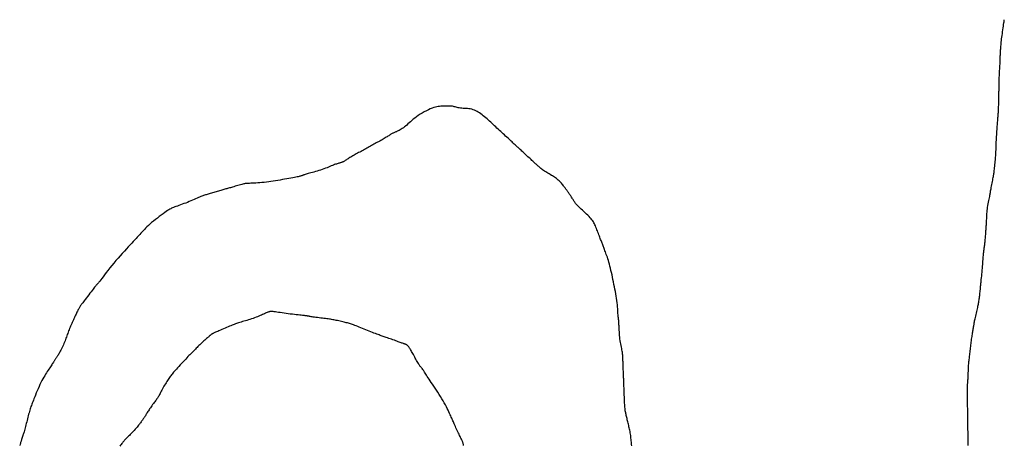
# Model space of a CAD drawing. Header units: millimetres. Extents: x 32690613 to 32693367, y 5343692 to 5344708.
# Tile 177 of 256: x 32692436 to 32692487, y 5344030 to 5344052. Entities that reach past the tile are written whole.
import ezdxf

# ---------------------------------------------------------------- set-up
doc = ezdxf.new("R2010")
doc.units = ezdxf.units.MM
doc.header["$LTSCALE"] = 20
for name, color, linetype in [('02-DGM_HL_493.50', 112, 'Continuous'), ('02-DGM_HL_494.00', 122, 'Continuous'), ('02-DGM_HL_494.50', 132, 'Continuous')]:
    doc.layers.add(name, color=color, linetype=linetype)

msp = doc.modelspace()

# ---------------------------------------------------------------- linework, layer by layer
at = {"layer": '02-DGM_HL_493.50', "elevation": 493.5, "flags": 128}
msp.add_lwpolyline([(32692485.083, 5344030.085), (32692485.083, 5344030.193), (32692485.081, 5344030.302), (32692485.08, 5344030.411), (32692485.077, 5344030.517), (32692485.075, 5344030.621), (32692485.072, 5344030.719), (32692485.069, 5344030.812), (32692485.066, 5344030.898), (32692485.063, 5344030.975), (32692485.061, 5344031.043), (32692485.06, 5344031.1), (32692485.058, 5344031.148), (32692485.058, 5344031.188), (32692485.057, 5344031.221), (32692485.057, 5344031.248), (32692485.058, 5344031.272), (32692485.058, 5344031.294), (32692485.059, 5344031.314), (32692485.06, 5344031.335), (32692485.061, 5344031.358), (32692485.062, 5344031.383), (32692485.063, 5344031.412), (32692485.063, 5344031.447), (32692485.063, 5344031.488), (32692485.063, 5344031.537), (32692485.062, 5344031.594), (32692485.06, 5344031.662), (32692485.058, 5344031.738), (32692485.056, 5344031.821), (32692485.053, 5344031.911), (32692485.051, 5344032.005), (32692485.048, 5344032.103), (32692485.046, 5344032.202), (32692485.045, 5344032.302), (32692485.044, 5344032.402), (32692485.044, 5344032.5), (32692485.044, 5344032.595), (32692485.045, 5344032.687), (32692485.046, 5344032.774), (32692485.047, 5344032.855), (32692485.048, 5344032.929), (32692485.048, 5344032.996), (32692485.049, 5344033.054), (32692485.049, 5344033.105), (32692485.048, 5344033.15), (32692485.048, 5344033.189), (32692485.048, 5344033.224), (32692485.049, 5344033.257), (32692485.049, 5344033.288), (32692485.051, 5344033.318), (32692485.053, 5344033.35), (32692485.055, 5344033.382), (32692485.058, 5344033.417), (32692485.061, 5344033.456), (32692485.065, 5344033.498), (32692485.068, 5344033.545), (32692485.072, 5344033.598), (32692485.075, 5344033.657), (32692485.078, 5344033.723), (32692485.081, 5344033.794), (32692485.084, 5344033.87), (32692485.087, 5344033.949), (32692485.09, 5344034.028), (32692485.093, 5344034.107), (32692485.097, 5344034.183), (32692485.101, 5344034.256), (32692485.106, 5344034.323), (32692485.112, 5344034.386), (32692485.118, 5344034.447), (32692485.124, 5344034.505), (32692485.131, 5344034.562), (32692485.138, 5344034.619), (32692485.145, 5344034.678), (32692485.152, 5344034.739), (32692485.159, 5344034.804), (32692485.167, 5344034.871), (32692485.174, 5344034.942), (32692485.182, 5344035.014), (32692485.19, 5344035.088), (32692485.198, 5344035.163), (32692485.207, 5344035.238), (32692485.216, 5344035.314), (32692485.226, 5344035.389), (32692485.236, 5344035.463), (32692485.246, 5344035.536), (32692485.257, 5344035.608), (32692485.268, 5344035.679), (32692485.278, 5344035.747), (32692485.289, 5344035.814), (32692485.299, 5344035.878), (32692485.309, 5344035.94), (32692485.318, 5344035.999), (32692485.327, 5344036.056), (32692485.336, 5344036.11), (32692485.344, 5344036.161), (32692485.352, 5344036.211), (32692485.36, 5344036.258), (32692485.367, 5344036.303), (32692485.374, 5344036.345), (32692485.381, 5344036.387), (32692485.388, 5344036.429), (32692485.395, 5344036.472), (32692485.404, 5344036.518), (32692485.413, 5344036.567), (32692485.425, 5344036.621), (32692485.438, 5344036.681), (32692485.452, 5344036.747), (32692485.469, 5344036.819), (32692485.486, 5344036.894), (32692485.505, 5344036.972), (32692485.523, 5344037.05), (32692485.541, 5344037.126), (32692485.558, 5344037.2), (32692485.573, 5344037.27), (32692485.587, 5344037.333), (32692485.599, 5344037.392), (32692485.61, 5344037.447), (32692485.62, 5344037.5), (32692485.629, 5344037.552), (32692485.637, 5344037.604), (32692485.645, 5344037.657), (32692485.653, 5344037.712), (32692485.66, 5344037.771), (32692485.668, 5344037.833), (32692485.675, 5344037.895), (32692485.683, 5344037.957), (32692485.689, 5344038.017), (32692485.696, 5344038.074), (32692485.701, 5344038.126), (32692485.706, 5344038.171), (32692485.71, 5344038.209), (32692485.713, 5344038.241), (32692485.715, 5344038.267), (32692485.717, 5344038.288), (32692485.719, 5344038.305), (32692485.72, 5344038.32), (32692485.721, 5344038.333), (32692485.722, 5344038.345), (32692485.723, 5344038.358), (32692485.724, 5344038.373), (32692485.726, 5344038.391), (32692485.728, 5344038.414), (32692485.731, 5344038.443), (32692485.735, 5344038.48), (32692485.74, 5344038.526), (32692485.746, 5344038.583), (32692485.753, 5344038.652), (32692485.761, 5344038.73), (32692485.77, 5344038.818), (32692485.779, 5344038.911), (32692485.788, 5344039.01), (32692485.798, 5344039.111), (32692485.807, 5344039.213), (32692485.816, 5344039.313), (32692485.823, 5344039.411), (32692485.831, 5344039.506), (32692485.837, 5344039.596), (32692485.843, 5344039.682), (32692485.849, 5344039.764), (32692485.855, 5344039.841), (32692485.86, 5344039.913), (32692485.866, 5344039.978), (32692485.872, 5344040.038), (32692485.877, 5344040.093), (32692485.884, 5344040.144), (32692485.89, 5344040.191), (32692485.896, 5344040.237), (32692485.903, 5344040.282), (32692485.909, 5344040.327), (32692485.916, 5344040.372), (32692485.922, 5344040.42), (32692485.929, 5344040.47), (32692485.935, 5344040.522), (32692485.941, 5344040.575), (32692485.948, 5344040.631), (32692485.954, 5344040.689), (32692485.96, 5344040.749), (32692485.966, 5344040.811), (32692485.971, 5344040.874), (32692485.977, 5344040.94), (32692485.982, 5344041.006), (32692485.987, 5344041.073), (32692485.993, 5344041.139), (32692485.997, 5344041.206), (32692486.002, 5344041.271), (32692486.007, 5344041.336), (32692486.011, 5344041.398), (32692486.016, 5344041.46), (32692486.02, 5344041.52), (32692486.024, 5344041.58), (32692486.027, 5344041.64), (32692486.031, 5344041.7), (32692486.034, 5344041.761), (32692486.036, 5344041.823), (32692486.039, 5344041.886), (32692486.041, 5344041.951), (32692486.044, 5344042.019), (32692486.047, 5344042.089), (32692486.052, 5344042.161), (32692486.058, 5344042.236), (32692486.066, 5344042.315), (32692486.076, 5344042.397), (32692486.089, 5344042.483), (32692486.103, 5344042.571), (32692486.119, 5344042.659), (32692486.136, 5344042.746), (32692486.153, 5344042.831), (32692486.169, 5344042.912), (32692486.184, 5344042.986), (32692486.198, 5344043.054), (32692486.209, 5344043.113), (32692486.218, 5344043.165), (32692486.226, 5344043.212), (32692486.233, 5344043.257), (32692486.24, 5344043.301), (32692486.247, 5344043.348), (32692486.256, 5344043.399), (32692486.266, 5344043.455), (32692486.278, 5344043.52), (32692486.291, 5344043.591), (32692486.306, 5344043.667), (32692486.322, 5344043.744), (32692486.337, 5344043.822), (32692486.353, 5344043.899), (32692486.367, 5344043.971), (32692486.38, 5344044.038), (32692486.391, 5344044.097), (32692486.401, 5344044.151), (32692486.409, 5344044.201), (32692486.417, 5344044.25), (32692486.423, 5344044.299), (32692486.43, 5344044.351), (32692486.437, 5344044.408), (32692486.444, 5344044.472), (32692486.451, 5344044.545), (32692486.459, 5344044.624), (32692486.468, 5344044.708), (32692486.476, 5344044.794), (32692486.484, 5344044.878), (32692486.492, 5344044.96), (32692486.499, 5344045.036), (32692486.505, 5344045.103), (32692486.51, 5344045.161), (32692486.514, 5344045.209), (32692486.517, 5344045.25), (32692486.52, 5344045.284), (32692486.522, 5344045.313), (32692486.523, 5344045.337), (32692486.524, 5344045.36), (32692486.524, 5344045.381), (32692486.525, 5344045.403), (32692486.525, 5344045.426), (32692486.526, 5344045.453), (32692486.526, 5344045.483), (32692486.527, 5344045.518), (32692486.528, 5344045.559), (32692486.53, 5344045.608), (32692486.532, 5344045.666), (32692486.535, 5344045.734), (32692486.538, 5344045.809), (32692486.541, 5344045.892), (32692486.545, 5344045.98), (32692486.55, 5344046.072), (32692486.555, 5344046.166), (32692486.56, 5344046.261), (32692486.566, 5344046.355), (32692486.572, 5344046.447), (32692486.578, 5344046.536), (32692486.584, 5344046.622), (32692486.591, 5344046.705), (32692486.597, 5344046.783), (32692486.603, 5344046.858), (32692486.609, 5344046.928), (32692486.615, 5344046.994), (32692486.62, 5344047.054), (32692486.625, 5344047.11), (32692486.629, 5344047.163), (32692486.633, 5344047.215), (32692486.637, 5344047.266), (32692486.641, 5344047.317), (32692486.644, 5344047.369), (32692486.648, 5344047.425), (32692486.651, 5344047.484), (32692486.654, 5344047.545), (32692486.657, 5344047.61), (32692486.66, 5344047.675), (32692486.663, 5344047.741), (32692486.666, 5344047.808), (32692486.668, 5344047.873), (32692486.67, 5344047.937), (32692486.671, 5344047.998), (32692486.672, 5344048.058), (32692486.673, 5344048.115), (32692486.674, 5344048.172), (32692486.675, 5344048.228), (32692486.675, 5344048.284), (32692486.676, 5344048.339), (32692486.677, 5344048.395), (32692486.679, 5344048.452), (32692486.68, 5344048.51), (32692486.682, 5344048.568), (32692486.684, 5344048.628), (32692486.686, 5344048.688), (32692486.688, 5344048.749), (32692486.689, 5344048.81), (32692486.691, 5344048.872), (32692486.692, 5344048.935), (32692486.693, 5344048.999), (32692486.694, 5344049.063), (32692486.695, 5344049.128), (32692486.696, 5344049.194), (32692486.698, 5344049.261), (32692486.7, 5344049.328), (32692486.703, 5344049.396), (32692486.706, 5344049.465), (32692486.711, 5344049.534), (32692486.715, 5344049.603), (32692486.72, 5344049.672), (32692486.724, 5344049.741), (32692486.729, 5344049.808), (32692486.733, 5344049.873), (32692486.736, 5344049.937), (32692486.739, 5344049.999), (32692486.742, 5344050.058), (32692486.743, 5344050.116), (32692486.745, 5344050.172), (32692486.746, 5344050.226), (32692486.747, 5344050.279), (32692486.748, 5344050.331), (32692486.75, 5344050.381), (32692486.751, 5344050.431), (32692486.753, 5344050.481), (32692486.755, 5344050.531), (32692486.758, 5344050.582), (32692486.761, 5344050.635), (32692486.765, 5344050.69), (32692486.769, 5344050.747), (32692486.774, 5344050.808), (32692486.779, 5344050.873), (32692486.786, 5344050.942), (32692486.793, 5344051.014), (32692486.801, 5344051.091), (32692486.81, 5344051.172), (32692486.82, 5344051.256), (32692486.831, 5344051.345), (32692486.843, 5344051.438), (32692486.855, 5344051.534), (32692486.869, 5344051.633), (32692486.883, 5344051.731), (32692486.897, 5344051.828), (32692486.91, 5344051.92), (32692486.923, 5344052.007), (32692486.934, 5344052.086), (32692486.944, 5344052.154), (32692486.953, 5344052.211), (32692486.959, 5344052.258)], dxfattribs=at)
at = {"layer": '02-DGM_HL_494.00', "elevation": 494, "flags": 128}
msp.add_lwpolyline([(32692467.554, 5344030.059), (32692467.545, 5344030.122), (32692467.538, 5344030.189), (32692467.531, 5344030.257), (32692467.525, 5344030.327), (32692467.519, 5344030.397), (32692467.512, 5344030.468), (32692467.505, 5344030.538), (32692467.497, 5344030.607), (32692467.487, 5344030.675), (32692467.476, 5344030.741), (32692467.464, 5344030.806), (32692467.451, 5344030.87), (32692467.437, 5344030.933), (32692467.423, 5344030.996), (32692467.408, 5344031.058), (32692467.393, 5344031.12), (32692467.379, 5344031.182), (32692467.364, 5344031.243), (32692467.349, 5344031.304), (32692467.335, 5344031.364), (32692467.32, 5344031.423), (32692467.307, 5344031.48), (32692467.293, 5344031.535), (32692467.281, 5344031.588), (32692467.269, 5344031.639), (32692467.257, 5344031.688), (32692467.246, 5344031.736), (32692467.236, 5344031.784), (32692467.227, 5344031.834), (32692467.218, 5344031.887), (32692467.21, 5344031.942), (32692467.203, 5344032.002), (32692467.197, 5344032.067), (32692467.192, 5344032.136), (32692467.187, 5344032.21), (32692467.183, 5344032.286), (32692467.179, 5344032.365), (32692467.175, 5344032.447), (32692467.172, 5344032.529), (32692467.168, 5344032.612), (32692467.165, 5344032.696), (32692467.162, 5344032.778), (32692467.159, 5344032.859), (32692467.156, 5344032.938), (32692467.153, 5344033.015), (32692467.15, 5344033.089), (32692467.147, 5344033.158), (32692467.145, 5344033.223), (32692467.142, 5344033.283), (32692467.14, 5344033.339), (32692467.138, 5344033.393), (32692467.136, 5344033.445), (32692467.134, 5344033.497), (32692467.132, 5344033.551), (32692467.13, 5344033.607), (32692467.127, 5344033.667), (32692467.125, 5344033.732), (32692467.122, 5344033.801), (32692467.119, 5344033.872), (32692467.116, 5344033.945), (32692467.114, 5344034.017), (32692467.111, 5344034.089), (32692467.108, 5344034.157), (32692467.105, 5344034.222), (32692467.103, 5344034.282), (32692467.101, 5344034.338), (32692467.099, 5344034.389), (32692467.097, 5344034.437), (32692467.095, 5344034.483), (32692467.094, 5344034.527), (32692467.092, 5344034.569), (32692467.09, 5344034.611), (32692467.089, 5344034.653), (32692467.087, 5344034.695), (32692467.084, 5344034.739), (32692467.081, 5344034.784), (32692467.076, 5344034.832), (32692467.07, 5344034.884), (32692467.063, 5344034.939), (32692467.053, 5344034.999), (32692467.041, 5344035.063), (32692467.028, 5344035.133), (32692467.013, 5344035.206), (32692466.997, 5344035.284), (32692466.982, 5344035.366), (32692466.966, 5344035.45), (32692466.952, 5344035.538), (32692466.939, 5344035.628), (32692466.928, 5344035.72), (32692466.919, 5344035.813), (32692466.912, 5344035.905), (32692466.906, 5344035.995), (32692466.901, 5344036.081), (32692466.897, 5344036.163), (32692466.893, 5344036.237), (32692466.891, 5344036.304), (32692466.888, 5344036.362), (32692466.886, 5344036.412), (32692466.885, 5344036.454), (32692466.883, 5344036.491), (32692466.881, 5344036.522), (32692466.879, 5344036.55), (32692466.876, 5344036.575), (32692466.874, 5344036.598), (32692466.87, 5344036.621), (32692466.867, 5344036.645), (32692466.863, 5344036.671), (32692466.859, 5344036.7), (32692466.854, 5344036.734), (32692466.85, 5344036.775), (32692466.845, 5344036.823), (32692466.84, 5344036.881), (32692466.836, 5344036.948), (32692466.831, 5344037.025), (32692466.826, 5344037.11), (32692466.819, 5344037.203), (32692466.812, 5344037.302), (32692466.803, 5344037.407), (32692466.791, 5344037.516), (32692466.778, 5344037.629), (32692466.762, 5344037.744), (32692466.743, 5344037.861), (32692466.723, 5344037.981), (32692466.7, 5344038.102), (32692466.677, 5344038.224), (32692466.652, 5344038.347), (32692466.627, 5344038.471), (32692466.601, 5344038.595), (32692466.575, 5344038.719), (32692466.55, 5344038.842), (32692466.524, 5344038.964), (32692466.498, 5344039.083), (32692466.471, 5344039.2), (32692466.445, 5344039.313), (32692466.418, 5344039.421), (32692466.391, 5344039.525), (32692466.363, 5344039.622), (32692466.336, 5344039.714), (32692466.308, 5344039.801), (32692466.281, 5344039.883), (32692466.254, 5344039.959), (32692466.228, 5344040.031), (32692466.202, 5344040.099), (32692466.178, 5344040.163), (32692466.156, 5344040.223), (32692466.135, 5344040.279), (32692466.114, 5344040.333), (32692466.095, 5344040.384), (32692466.077, 5344040.433), (32692466.058, 5344040.481), (32692466.041, 5344040.527), (32692466.023, 5344040.574), (32692466.006, 5344040.62), (32692465.988, 5344040.667), (32692465.97, 5344040.715), (32692465.952, 5344040.764), (32692465.932, 5344040.815), (32692465.912, 5344040.868), (32692465.891, 5344040.925), (32692465.868, 5344040.985), (32692465.844, 5344041.048), (32692465.819, 5344041.114), (32692465.793, 5344041.182), (32692465.767, 5344041.251), (32692465.74, 5344041.319), (32692465.713, 5344041.386), (32692465.686, 5344041.451), (32692465.66, 5344041.512), (32692465.635, 5344041.568), (32692465.609, 5344041.622), (32692465.582, 5344041.673), (32692465.552, 5344041.724), (32692465.519, 5344041.774), (32692465.481, 5344041.826), (32692465.437, 5344041.881), (32692465.386, 5344041.939), (32692465.328, 5344042.001), (32692465.264, 5344042.067), (32692465.196, 5344042.135), (32692465.126, 5344042.203), (32692465.056, 5344042.27), (32692464.988, 5344042.334), (32692464.924, 5344042.393), (32692464.866, 5344042.447), (32692464.816, 5344042.493), (32692464.773, 5344042.533), (32692464.736, 5344042.569), (32692464.704, 5344042.6), (32692464.676, 5344042.629), (32692464.651, 5344042.657), (32692464.628, 5344042.685), (32692464.605, 5344042.714), (32692464.583, 5344042.746), (32692464.561, 5344042.78), (32692464.539, 5344042.816), (32692464.516, 5344042.853), (32692464.493, 5344042.891), (32692464.47, 5344042.93), (32692464.446, 5344042.969), (32692464.422, 5344043.007), (32692464.397, 5344043.046), (32692464.372, 5344043.084), (32692464.347, 5344043.12), (32692464.322, 5344043.156), (32692464.297, 5344043.191), (32692464.273, 5344043.225), (32692464.25, 5344043.258), (32692464.227, 5344043.289), (32692464.206, 5344043.319), (32692464.185, 5344043.348), (32692464.164, 5344043.376), (32692464.143, 5344043.405), (32692464.122, 5344043.434), (32692464.1, 5344043.465), (32692464.076, 5344043.497), (32692464.051, 5344043.532), (32692464.023, 5344043.57), (32692463.994, 5344043.61), (32692463.962, 5344043.653), (32692463.928, 5344043.696), (32692463.892, 5344043.739), (32692463.853, 5344043.783), (32692463.813, 5344043.825), (32692463.771, 5344043.866), (32692463.727, 5344043.905), (32692463.68, 5344043.942), (32692463.632, 5344043.978), (32692463.582, 5344044.013), (32692463.531, 5344044.047), (32692463.477, 5344044.081), (32692463.422, 5344044.116), (32692463.365, 5344044.15), (32692463.307, 5344044.186), (32692463.247, 5344044.223), (32692463.188, 5344044.259), (32692463.129, 5344044.297), (32692463.071, 5344044.334), (32692463.015, 5344044.37), (32692462.962, 5344044.406), (32692462.912, 5344044.441), (32692462.865, 5344044.475), (32692462.822, 5344044.508), (32692462.782, 5344044.541), (32692462.745, 5344044.572), (32692462.709, 5344044.603), (32692462.675, 5344044.633), (32692462.642, 5344044.664), (32692462.61, 5344044.694), (32692462.577, 5344044.724), (32692462.544, 5344044.754), (32692462.51, 5344044.786), (32692462.475, 5344044.819), (32692462.437, 5344044.853), (32692462.397, 5344044.89), (32692462.354, 5344044.93), (32692462.307, 5344044.974), (32692462.257, 5344045.02), (32692462.203, 5344045.07), (32692462.147, 5344045.121), (32692462.091, 5344045.174), (32692462.034, 5344045.226), (32692461.979, 5344045.277), (32692461.925, 5344045.327), (32692461.874, 5344045.374), (32692461.828, 5344045.417), (32692461.785, 5344045.457), (32692461.744, 5344045.494), (32692461.707, 5344045.529), (32692461.671, 5344045.562), (32692461.637, 5344045.593), (32692461.604, 5344045.624), (32692461.572, 5344045.654), (32692461.539, 5344045.684), (32692461.506, 5344045.714), (32692461.472, 5344045.746), (32692461.436, 5344045.779), (32692461.399, 5344045.814), (32692461.359, 5344045.851), (32692461.316, 5344045.891), (32692461.269, 5344045.934), (32692461.218, 5344045.981), (32692461.164, 5344046.031), (32692461.107, 5344046.084), (32692461.047, 5344046.139), (32692460.985, 5344046.196), (32692460.922, 5344046.255), (32692460.858, 5344046.314), (32692460.793, 5344046.374), (32692460.728, 5344046.434), (32692460.663, 5344046.494), (32692460.598, 5344046.554), (32692460.533, 5344046.614), (32692460.468, 5344046.674), (32692460.404, 5344046.734), (32692460.339, 5344046.794), (32692460.274, 5344046.854), (32692460.209, 5344046.914), (32692460.144, 5344046.974), (32692460.079, 5344047.033), (32692460.014, 5344047.091), (32692459.95, 5344047.147), (32692459.885, 5344047.202), (32692459.82, 5344047.256), (32692459.756, 5344047.306), (32692459.691, 5344047.355), (32692459.627, 5344047.4), (32692459.561, 5344047.442), (32692459.495, 5344047.48), (32692459.428, 5344047.515), (32692459.359, 5344047.545), (32692459.289, 5344047.571), (32692459.216, 5344047.591), (32692459.142, 5344047.607), (32692459.066, 5344047.618), (32692458.989, 5344047.626), (32692458.913, 5344047.631), (32692458.838, 5344047.636), (32692458.765, 5344047.64), (32692458.696, 5344047.645), (32692458.63, 5344047.652), (32692458.57, 5344047.661), (32692458.514, 5344047.672), (32692458.46, 5344047.685), (32692458.41, 5344047.699), (32692458.36, 5344047.712), (32692458.311, 5344047.725), (32692458.261, 5344047.737), (32692458.21, 5344047.746), (32692458.156, 5344047.753), (32692458.1, 5344047.758), (32692458.042, 5344047.761), (32692457.983, 5344047.762), (32692457.923, 5344047.761), (32692457.861, 5344047.76), (32692457.799, 5344047.758), (32692457.737, 5344047.756), (32692457.674, 5344047.753), (32692457.611, 5344047.749), (32692457.545, 5344047.744), (32692457.477, 5344047.735), (32692457.405, 5344047.722), (32692457.328, 5344047.705), (32692457.246, 5344047.681), (32692457.157, 5344047.65), (32692457.061, 5344047.611), (32692456.96, 5344047.565), (32692456.854, 5344047.513), (32692456.748, 5344047.456), (32692456.641, 5344047.396), (32692456.536, 5344047.332), (32692456.435, 5344047.267), (32692456.341, 5344047.201), (32692456.253, 5344047.135), (32692456.172, 5344047.07), (32692456.098, 5344047.006), (32692456.027, 5344046.944), (32692455.961, 5344046.883), (32692455.898, 5344046.826), (32692455.836, 5344046.771), (32692455.776, 5344046.72), (32692455.715, 5344046.673), (32692455.655, 5344046.629), (32692455.596, 5344046.589), (32692455.538, 5344046.553), (32692455.483, 5344046.521), (32692455.43, 5344046.492), (32692455.381, 5344046.466), (32692455.336, 5344046.444), (32692455.295, 5344046.425), (32692455.258, 5344046.409), (32692455.224, 5344046.395), (32692455.193, 5344046.381), (32692455.162, 5344046.369), (32692455.133, 5344046.355), (32692455.104, 5344046.341), (32692455.074, 5344046.326), (32692455.042, 5344046.308), (32692455.009, 5344046.287), (32692454.974, 5344046.265), (32692454.937, 5344046.241), (32692454.898, 5344046.215), (32692454.856, 5344046.188), (32692454.812, 5344046.16), (32692454.765, 5344046.13), (32692454.714, 5344046.1), (32692454.661, 5344046.068), (32692454.606, 5344046.036), (32692454.548, 5344046.004), (32692454.49, 5344045.971), (32692454.43, 5344045.938), (32692454.369, 5344045.904), (32692454.308, 5344045.87), (32692454.246, 5344045.837), (32692454.185, 5344045.803), (32692454.124, 5344045.769), (32692454.063, 5344045.736), (32692454.001, 5344045.702), (32692453.94, 5344045.668), (32692453.879, 5344045.635), (32692453.818, 5344045.601), (32692453.757, 5344045.567), (32692453.695, 5344045.534), (32692453.634, 5344045.5), (32692453.573, 5344045.466), (32692453.512, 5344045.433), (32692453.45, 5344045.399), (32692453.389, 5344045.365), (32692453.328, 5344045.332), (32692453.267, 5344045.298), (32692453.206, 5344045.265), (32692453.146, 5344045.231), (32692453.087, 5344045.198), (32692453.03, 5344045.166), (32692452.974, 5344045.134), (32692452.921, 5344045.102), (32692452.871, 5344045.072), (32692452.824, 5344045.042), (32692452.779, 5344045.014), (32692452.737, 5344044.987), (32692452.698, 5344044.961), (32692452.661, 5344044.937), (32692452.626, 5344044.915), (32692452.593, 5344044.894), (32692452.562, 5344044.876), (32692452.532, 5344044.861), (32692452.503, 5344044.847), (32692452.475, 5344044.835), (32692452.446, 5344044.824), (32692452.418, 5344044.814), (32692452.389, 5344044.805), (32692452.358, 5344044.796), (32692452.326, 5344044.787), (32692452.292, 5344044.777), (32692452.256, 5344044.766), (32692452.216, 5344044.754), (32692452.174, 5344044.74), (32692452.128, 5344044.725), (32692452.078, 5344044.707), (32692452.023, 5344044.687), (32692451.964, 5344044.664), (32692451.9, 5344044.638), (32692451.831, 5344044.61), (32692451.758, 5344044.58), (32692451.682, 5344044.549), (32692451.602, 5344044.517), (32692451.52, 5344044.485), (32692451.435, 5344044.453), (32692451.348, 5344044.423), (32692451.26, 5344044.395), (32692451.172, 5344044.368), (32692451.085, 5344044.342), (32692450.999, 5344044.319), (32692450.917, 5344044.297), (32692450.84, 5344044.276), (32692450.767, 5344044.257), (32692450.702, 5344044.239), (32692450.644, 5344044.223), (32692450.593, 5344044.208), (32692450.548, 5344044.194), (32692450.509, 5344044.181), (32692450.474, 5344044.17), (32692450.444, 5344044.159), (32692450.417, 5344044.149), (32692450.393, 5344044.14), (32692450.371, 5344044.131), (32692450.348, 5344044.123), (32692450.325, 5344044.116), (32692450.298, 5344044.107), (32692450.266, 5344044.099), (32692450.228, 5344044.089), (32692450.181, 5344044.079), (32692450.125, 5344044.067), (32692450.057, 5344044.053), (32692449.979, 5344044.038), (32692449.892, 5344044.021), (32692449.796, 5344044.004), (32692449.694, 5344043.985), (32692449.586, 5344043.966), (32692449.474, 5344043.946), (32692449.359, 5344043.926), (32692449.242, 5344043.905), (32692449.123, 5344043.885), (32692449.003, 5344043.866), (32692448.883, 5344043.847), (32692448.762, 5344043.829), (32692448.642, 5344043.813), (32692448.523, 5344043.798), (32692448.405, 5344043.784), (32692448.29, 5344043.773), (32692448.177, 5344043.763), (32692448.069, 5344043.755), (32692447.966, 5344043.749), (32692447.871, 5344043.744), (32692447.783, 5344043.739), (32692447.704, 5344043.736), (32692447.636, 5344043.733), (32692447.579, 5344043.731), (32692447.531, 5344043.729), (32692447.49, 5344043.726), (32692447.452, 5344043.722), (32692447.417, 5344043.718), (32692447.379, 5344043.711), (32692447.339, 5344043.702), (32692447.292, 5344043.691), (32692447.236, 5344043.676), (32692447.174, 5344043.659), (32692447.107, 5344043.641), (32692447.036, 5344043.621), (32692446.964, 5344043.6), (32692446.893, 5344043.579), (32692446.824, 5344043.559), (32692446.76, 5344043.541), (32692446.701, 5344043.523), (32692446.647, 5344043.508), (32692446.597, 5344043.493), (32692446.549, 5344043.479), (32692446.503, 5344043.466), (32692446.458, 5344043.453), (32692446.412, 5344043.439), (32692446.364, 5344043.425), (32692446.313, 5344043.41), (32692446.259, 5344043.394), (32692446.203, 5344043.378), (32692446.145, 5344043.361), (32692446.086, 5344043.344), (32692446.025, 5344043.326), (32692445.964, 5344043.308), (32692445.902, 5344043.29), (32692445.84, 5344043.272), (32692445.779, 5344043.254), (32692445.718, 5344043.237), (32692445.659, 5344043.219), (32692445.601, 5344043.202), (32692445.545, 5344043.186), (32692445.491, 5344043.17), (32692445.44, 5344043.155), (32692445.392, 5344043.141), (32692445.346, 5344043.128), (32692445.301, 5344043.114), (32692445.255, 5344043.099), (32692445.208, 5344043.082), (32692445.158, 5344043.064), (32692445.104, 5344043.043), (32692445.045, 5344043.019), (32692444.981, 5344042.991), (32692444.911, 5344042.961), (32692444.836, 5344042.927), (32692444.757, 5344042.892), (32692444.674, 5344042.856), (32692444.588, 5344042.818), (32692444.499, 5344042.781), (32692444.409, 5344042.744), (32692444.318, 5344042.709), (32692444.226, 5344042.675), (32692444.136, 5344042.642), (32692444.048, 5344042.61), (32692443.964, 5344042.58), (32692443.885, 5344042.552), (32692443.812, 5344042.526), (32692443.746, 5344042.502), (32692443.688, 5344042.479), (32692443.636, 5344042.457), (32692443.588, 5344042.435), (32692443.541, 5344042.41), (32692443.492, 5344042.382), (32692443.439, 5344042.349), (32692443.379, 5344042.31), (32692443.31, 5344042.262), (32692443.231, 5344042.206), (32692443.141, 5344042.143), (32692443.045, 5344042.073), (32692442.944, 5344041.999), (32692442.842, 5344041.922), (32692442.739, 5344041.843), (32692442.64, 5344041.763), (32692442.545, 5344041.686), (32692442.458, 5344041.611), (32692442.378, 5344041.538), (32692442.303, 5344041.468), (32692442.233, 5344041.399), (32692442.167, 5344041.332), (32692442.104, 5344041.266), (32692442.043, 5344041.201), (32692441.983, 5344041.136), (32692441.923, 5344041.071), (32692441.862, 5344041.004), (32692441.799, 5344040.936), (32692441.733, 5344040.865), (32692441.664, 5344040.79), (32692441.589, 5344040.71), (32692441.509, 5344040.623), (32692441.423, 5344040.53), (32692441.329, 5344040.429), (32692441.23, 5344040.32), (32692441.125, 5344040.206), (32692441.017, 5344040.087), (32692440.907, 5344039.963), (32692440.796, 5344039.837), (32692440.685, 5344039.709), (32692440.576, 5344039.579), (32692440.47, 5344039.451), (32692440.368, 5344039.324), (32692440.272, 5344039.2), (32692440.18, 5344039.083), (32692440.096, 5344038.972), (32692440.019, 5344038.871), (32692439.951, 5344038.781), (32692439.892, 5344038.704), (32692439.842, 5344038.64), (32692439.802, 5344038.59), (32692439.77, 5344038.55), (32692439.744, 5344038.519), (32692439.723, 5344038.496), (32692439.706, 5344038.478), (32692439.693, 5344038.463), (32692439.68, 5344038.45), (32692439.668, 5344038.436), (32692439.655, 5344038.421), (32692439.64, 5344038.403), (32692439.623, 5344038.381), (32692439.601, 5344038.353), (32692439.574, 5344038.318), (32692439.54, 5344038.274), (32692439.499, 5344038.221), (32692439.45, 5344038.157), (32692439.394, 5344038.085), (32692439.334, 5344038.007), (32692439.272, 5344037.926), (32692439.209, 5344037.844), (32692439.147, 5344037.764), (32692439.089, 5344037.689), (32692439.037, 5344037.621), (32692438.992, 5344037.562), (32692438.954, 5344037.512), (32692438.921, 5344037.469), (32692438.893, 5344037.431), (32692438.869, 5344037.397), (32692438.847, 5344037.366), (32692438.827, 5344037.335), (32692438.807, 5344037.304), (32692438.787, 5344037.271), (32692438.767, 5344037.236), (32692438.746, 5344037.198), (32692438.725, 5344037.158), (32692438.703, 5344037.115), (32692438.68, 5344037.07), (32692438.656, 5344037.022), (32692438.632, 5344036.971), (32692438.606, 5344036.918), (32692438.58, 5344036.862), (32692438.553, 5344036.803), (32692438.526, 5344036.743), (32692438.497, 5344036.682), (32692438.469, 5344036.619), (32692438.44, 5344036.556), (32692438.412, 5344036.493), (32692438.383, 5344036.429), (32692438.354, 5344036.365), (32692438.326, 5344036.302), (32692438.298, 5344036.238), (32692438.271, 5344036.174), (32692438.245, 5344036.111), (32692438.219, 5344036.047), (32692438.195, 5344035.984), (32692438.172, 5344035.92), (32692438.15, 5344035.857), (32692438.128, 5344035.793), (32692438.106, 5344035.728), (32692438.084, 5344035.663), (32692438.06, 5344035.596), (32692438.035, 5344035.528), (32692438.007, 5344035.459), (32692437.978, 5344035.389), (32692437.946, 5344035.317), (32692437.913, 5344035.246), (32692437.879, 5344035.176), (32692437.846, 5344035.108), (32692437.812, 5344035.044), (32692437.78, 5344034.983), (32692437.75, 5344034.927), (32692437.722, 5344034.876), (32692437.696, 5344034.831), (32692437.672, 5344034.79), (32692437.65, 5344034.754), (32692437.629, 5344034.721), (32692437.61, 5344034.691), (32692437.592, 5344034.663), (32692437.575, 5344034.636), (32692437.558, 5344034.611), (32692437.542, 5344034.586), (32692437.525, 5344034.561), (32692437.508, 5344034.535), (32692437.491, 5344034.508), (32692437.471, 5344034.479), (32692437.45, 5344034.446), (32692437.427, 5344034.411), (32692437.401, 5344034.371), (32692437.372, 5344034.328), (32692437.342, 5344034.281), (32692437.308, 5344034.231), (32692437.273, 5344034.177), (32692437.236, 5344034.12), (32692437.196, 5344034.06), (32692437.155, 5344033.997), (32692437.112, 5344033.932), (32692437.067, 5344033.863), (32692437.021, 5344033.79), (32692436.974, 5344033.714), (32692436.926, 5344033.633), (32692436.877, 5344033.547), (32692436.828, 5344033.455), (32692436.778, 5344033.357), (32692436.728, 5344033.253), (32692436.679, 5344033.145), (32692436.63, 5344033.034), (32692436.583, 5344032.923), (32692436.537, 5344032.813), (32692436.494, 5344032.707), (32692436.454, 5344032.607), (32692436.417, 5344032.514), (32692436.383, 5344032.431), (32692436.354, 5344032.356), (32692436.327, 5344032.287), (32692436.302, 5344032.223), (32692436.28, 5344032.162), (32692436.259, 5344032.102), (32692436.238, 5344032.042), (32692436.218, 5344031.98), (32692436.199, 5344031.915), (32692436.179, 5344031.847), (32692436.159, 5344031.776), (32692436.139, 5344031.702), (32692436.118, 5344031.626), (32692436.098, 5344031.548), (32692436.077, 5344031.469), (32692436.057, 5344031.388), (32692436.036, 5344031.307), (32692436.015, 5344031.226), (32692435.994, 5344031.146), (32692435.973, 5344031.068), (32692435.953, 5344030.993), (32692435.934, 5344030.922), (32692435.916, 5344030.856), (32692435.899, 5344030.796), (32692435.883, 5344030.742), (32692435.868, 5344030.695), (32692435.855, 5344030.653), (32692435.843, 5344030.616), (32692435.832, 5344030.584), (32692435.822, 5344030.556), (32692435.813, 5344030.531), (32692435.806, 5344030.509), (32692435.799, 5344030.488), (32692435.794, 5344030.47), (32692435.789, 5344030.453), (32692435.784, 5344030.436), (32692435.78, 5344030.42), (32692435.775, 5344030.403), (32692435.771, 5344030.386), (32692435.765, 5344030.368), (32692435.759, 5344030.348), (32692435.753, 5344030.325), (32692435.744, 5344030.299), (32692435.734, 5344030.269), (32692435.723, 5344030.233), (32692435.708, 5344030.19), (32692435.692, 5344030.14), (32692435.672, 5344030.081)], dxfattribs=at)
at = {"layer": '02-DGM_HL_494.50', "elevation": 494.5, "flags": 128}
msp.add_lwpolyline([(32692458.795, 5344030.079), (32692458.785, 5344030.126), (32692458.776, 5344030.166), (32692458.768, 5344030.2), (32692458.759, 5344030.23), (32692458.75, 5344030.258), (32692458.74, 5344030.285), (32692458.728, 5344030.313), (32692458.714, 5344030.344), (32692458.697, 5344030.378), (32692458.679, 5344030.415), (32692458.658, 5344030.456), (32692458.635, 5344030.501), (32692458.61, 5344030.551), (32692458.583, 5344030.605), (32692458.555, 5344030.663), (32692458.524, 5344030.727), (32692458.493, 5344030.795), (32692458.461, 5344030.865), (32692458.428, 5344030.936), (32692458.396, 5344031.006), (32692458.365, 5344031.075), (32692458.336, 5344031.141), (32692458.309, 5344031.202), (32692458.284, 5344031.258), (32692458.261, 5344031.309), (32692458.239, 5344031.358), (32692458.218, 5344031.406), (32692458.196, 5344031.454), (32692458.174, 5344031.504), (32692458.15, 5344031.557), (32692458.124, 5344031.616), (32692458.095, 5344031.68), (32692458.063, 5344031.751), (32692458.028, 5344031.828), (32692457.988, 5344031.911), (32692457.945, 5344031.999), (32692457.897, 5344032.093), (32692457.845, 5344032.191), (32692457.788, 5344032.293), (32692457.726, 5344032.4), (32692457.66, 5344032.51), (32692457.591, 5344032.622), (32692457.521, 5344032.735), (32692457.449, 5344032.847), (32692457.377, 5344032.958), (32692457.307, 5344033.066), (32692457.239, 5344033.17), (32692457.174, 5344033.269), (32692457.113, 5344033.362), (32692457.055, 5344033.451), (32692457.001, 5344033.533), (32692456.951, 5344033.609), (32692456.905, 5344033.679), (32692456.864, 5344033.743), (32692456.827, 5344033.8), (32692456.794, 5344033.85), (32692456.765, 5344033.893), (32692456.74, 5344033.932), (32692456.718, 5344033.965), (32692456.697, 5344033.994), (32692456.679, 5344034.02), (32692456.662, 5344034.043), (32692456.645, 5344034.064), (32692456.629, 5344034.083), (32692456.612, 5344034.103), (32692456.595, 5344034.122), (32692456.577, 5344034.144), (32692456.558, 5344034.167), (32692456.538, 5344034.193), (32692456.516, 5344034.224), (32692456.492, 5344034.259), (32692456.466, 5344034.3), (32692456.438, 5344034.346), (32692456.408, 5344034.396), (32692456.377, 5344034.45), (32692456.345, 5344034.507), (32692456.313, 5344034.566), (32692456.279, 5344034.626), (32692456.246, 5344034.687), (32692456.212, 5344034.749), (32692456.179, 5344034.809), (32692456.146, 5344034.868), (32692456.114, 5344034.925), (32692456.084, 5344034.979), (32692456.055, 5344035.03), (32692456.028, 5344035.077), (32692456.003, 5344035.119), (32692455.98, 5344035.155), (32692455.959, 5344035.187), (32692455.94, 5344035.214), (32692455.923, 5344035.237), (32692455.906, 5344035.257), (32692455.89, 5344035.274), (32692455.874, 5344035.289), (32692455.858, 5344035.301), (32692455.842, 5344035.313), (32692455.825, 5344035.323), (32692455.806, 5344035.332), (32692455.787, 5344035.341), (32692455.765, 5344035.35), (32692455.741, 5344035.359), (32692455.715, 5344035.369), (32692455.687, 5344035.379), (32692455.655, 5344035.39), (32692455.62, 5344035.403), (32692455.581, 5344035.416), (32692455.539, 5344035.431), (32692455.492, 5344035.448), (32692455.441, 5344035.466), (32692455.385, 5344035.486), (32692455.324, 5344035.508), (32692455.258, 5344035.531), (32692455.189, 5344035.556), (32692455.116, 5344035.581), (32692455.043, 5344035.608), (32692454.97, 5344035.633), (32692454.899, 5344035.659), (32692454.832, 5344035.683), (32692454.768, 5344035.705), (32692454.711, 5344035.726), (32692454.657, 5344035.745), (32692454.607, 5344035.762), (32692454.558, 5344035.78), (32692454.508, 5344035.798), (32692454.457, 5344035.816), (32692454.402, 5344035.835), (32692454.341, 5344035.857), (32692454.275, 5344035.881), (32692454.202, 5344035.907), (32692454.125, 5344035.934), (32692454.043, 5344035.964), (32692453.959, 5344035.996), (32692453.872, 5344036.028), (32692453.785, 5344036.062), (32692453.697, 5344036.097), (32692453.609, 5344036.133), (32692453.523, 5344036.168), (32692453.439, 5344036.204), (32692453.358, 5344036.239), (32692453.279, 5344036.272), (32692453.204, 5344036.303), (32692453.133, 5344036.332), (32692453.067, 5344036.358), (32692453.006, 5344036.381), (32692452.949, 5344036.401), (32692452.895, 5344036.418), (32692452.843, 5344036.434), (32692452.791, 5344036.448), (32692452.739, 5344036.461), (32692452.685, 5344036.475), (32692452.628, 5344036.489), (32692452.567, 5344036.504), (32692452.503, 5344036.519), (32692452.437, 5344036.535), (32692452.369, 5344036.551), (32692452.3, 5344036.567), (32692452.232, 5344036.582), (32692452.165, 5344036.597), (32692452.101, 5344036.61), (32692452.039, 5344036.621), (32692451.98, 5344036.632), (32692451.921, 5344036.641), (32692451.862, 5344036.65), (32692451.801, 5344036.659), (32692451.737, 5344036.667), (32692451.67, 5344036.676), (32692451.598, 5344036.685), (32692451.519, 5344036.695), (32692451.437, 5344036.706), (32692451.352, 5344036.717), (32692451.266, 5344036.728), (32692451.183, 5344036.739), (32692451.102, 5344036.75), (32692451.028, 5344036.76), (32692450.96, 5344036.77), (32692450.902, 5344036.779), (32692450.852, 5344036.787), (32692450.809, 5344036.795), (32692450.773, 5344036.802), (32692450.742, 5344036.808), (32692450.715, 5344036.813), (32692450.692, 5344036.818), (32692450.671, 5344036.822), (32692450.65, 5344036.826), (32692450.63, 5344036.829), (32692450.607, 5344036.832), (32692450.581, 5344036.835), (32692450.549, 5344036.839), (32692450.511, 5344036.843), (32692450.464, 5344036.848), (32692450.407, 5344036.854), (32692450.338, 5344036.861), (32692450.26, 5344036.869), (32692450.172, 5344036.879), (32692450.078, 5344036.889), (32692449.978, 5344036.9), (32692449.874, 5344036.912), (32692449.767, 5344036.925), (32692449.66, 5344036.939), (32692449.553, 5344036.953), (32692449.448, 5344036.968), (32692449.346, 5344036.983), (32692449.248, 5344036.997), (32692449.156, 5344037.01), (32692449.071, 5344037.023), (32692448.994, 5344037.033), (32692448.926, 5344037.042), (32692448.868, 5344037.049), (32692448.819, 5344037.054), (32692448.777, 5344037.056), (32692448.741, 5344037.056), (32692448.709, 5344037.053), (32692448.679, 5344037.048), (32692448.65, 5344037.041), (32692448.621, 5344037.03), (32692448.589, 5344037.018), (32692448.554, 5344037.002), (32692448.515, 5344036.984), (32692448.474, 5344036.964), (32692448.428, 5344036.943), (32692448.379, 5344036.919), (32692448.325, 5344036.894), (32692448.266, 5344036.868), (32692448.202, 5344036.841), (32692448.133, 5344036.813), (32692448.061, 5344036.785), (32692447.986, 5344036.756), (32692447.908, 5344036.727), (32692447.829, 5344036.699), (32692447.748, 5344036.672), (32692447.668, 5344036.645), (32692447.588, 5344036.62), (32692447.508, 5344036.596), (32692447.43, 5344036.573), (32692447.354, 5344036.551), (32692447.281, 5344036.529), (32692447.21, 5344036.508), (32692447.142, 5344036.488), (32692447.078, 5344036.468), (32692447.018, 5344036.448), (32692446.961, 5344036.429), (32692446.906, 5344036.408), (32692446.851, 5344036.387), (32692446.794, 5344036.364), (32692446.735, 5344036.34), (32692446.672, 5344036.314), (32692446.603, 5344036.285), (32692446.529, 5344036.254), (32692446.449, 5344036.22), (32692446.367, 5344036.186), (32692446.284, 5344036.151), (32692446.203, 5344036.116), (32692446.125, 5344036.083), (32692446.052, 5344036.052), (32692445.986, 5344036.023), (32692445.929, 5344035.998), (32692445.88, 5344035.977), (32692445.839, 5344035.958), (32692445.804, 5344035.942), (32692445.775, 5344035.928), (32692445.75, 5344035.916), (32692445.73, 5344035.906), (32692445.712, 5344035.896), (32692445.696, 5344035.888), (32692445.682, 5344035.881), (32692445.67, 5344035.873), (32692445.659, 5344035.867), (32692445.648, 5344035.86), (32692445.639, 5344035.854), (32692445.63, 5344035.847), (32692445.621, 5344035.84), (32692445.612, 5344035.832), (32692445.603, 5344035.823), (32692445.592, 5344035.813), (32692445.578, 5344035.801), (32692445.562, 5344035.785), (32692445.542, 5344035.767), (32692445.516, 5344035.744), (32692445.486, 5344035.718), (32692445.45, 5344035.686), (32692445.408, 5344035.65), (32692445.362, 5344035.61), (32692445.313, 5344035.567), (32692445.261, 5344035.522), (32692445.209, 5344035.475), (32692445.155, 5344035.427), (32692445.103, 5344035.378), (32692445.052, 5344035.329), (32692445.003, 5344035.281), (32692444.955, 5344035.233), (32692444.909, 5344035.185), (32692444.865, 5344035.139), (32692444.821, 5344035.094), (32692444.78, 5344035.051), (32692444.739, 5344035.009), (32692444.7, 5344034.969), (32692444.661, 5344034.93), (32692444.622, 5344034.891), (32692444.581, 5344034.85), (32692444.537, 5344034.806), (32692444.49, 5344034.759), (32692444.438, 5344034.706), (32692444.381, 5344034.647), (32692444.318, 5344034.581), (32692444.25, 5344034.509), (32692444.18, 5344034.433), (32692444.107, 5344034.355), (32692444.035, 5344034.277), (32692443.965, 5344034.201), (32692443.899, 5344034.128), (32692443.838, 5344034.06), (32692443.784, 5344033.998), (32692443.735, 5344033.943), (32692443.692, 5344033.892), (32692443.652, 5344033.844), (32692443.616, 5344033.799), (32692443.581, 5344033.755), (32692443.548, 5344033.711), (32692443.514, 5344033.666), (32692443.48, 5344033.619), (32692443.444, 5344033.569), (32692443.408, 5344033.518), (32692443.372, 5344033.464), (32692443.334, 5344033.408), (32692443.297, 5344033.349), (32692443.26, 5344033.288), (32692443.222, 5344033.226), (32692443.185, 5344033.161), (32692443.148, 5344033.094), (32692443.112, 5344033.028), (32692443.077, 5344032.963), (32692443.044, 5344032.9), (32692443.013, 5344032.84), (32692442.984, 5344032.785), (32692442.957, 5344032.735), (32692442.934, 5344032.691), (32692442.912, 5344032.651), (32692442.892, 5344032.616), (32692442.872, 5344032.583), (32692442.851, 5344032.551), (32692442.829, 5344032.518), (32692442.805, 5344032.484), (32692442.777, 5344032.446), (32692442.746, 5344032.404), (32692442.711, 5344032.359), (32692442.674, 5344032.31), (32692442.635, 5344032.259), (32692442.595, 5344032.206), (32692442.555, 5344032.152), (32692442.516, 5344032.097), (32692442.478, 5344032.043), (32692442.442, 5344031.99), (32692442.408, 5344031.939), (32692442.376, 5344031.888), (32692442.346, 5344031.84), (32692442.318, 5344031.793), (32692442.291, 5344031.749), (32692442.265, 5344031.707), (32692442.241, 5344031.667), (32692442.218, 5344031.63), (32692442.196, 5344031.595), (32692442.175, 5344031.562), (32692442.153, 5344031.53), (32692442.133, 5344031.499), (32692442.112, 5344031.468), (32692442.09, 5344031.437), (32692442.068, 5344031.405), (32692442.046, 5344031.373), (32692442.022, 5344031.338), (32692441.996, 5344031.302), (32692441.969, 5344031.264), (32692441.938, 5344031.224), (32692441.905, 5344031.181), (32692441.868, 5344031.135), (32692441.828, 5344031.086), (32692441.783, 5344031.034), (32692441.735, 5344030.979), (32692441.685, 5344030.922), (32692441.633, 5344030.865), (32692441.58, 5344030.809), (32692441.529, 5344030.753), (32692441.478, 5344030.7), (32692441.43, 5344030.651), (32692441.386, 5344030.605), (32692441.344, 5344030.564), (32692441.306, 5344030.525), (32692441.269, 5344030.489), (32692441.235, 5344030.455), (32692441.202, 5344030.422), (32692441.171, 5344030.39), (32692441.14, 5344030.357), (32692441.111, 5344030.324), (32692441.081, 5344030.291), (32692441.052, 5344030.256), (32692441.022, 5344030.219), (32692440.991, 5344030.18), (32692440.959, 5344030.138), (32692440.926, 5344030.094), (32692440.891, 5344030.046)], dxfattribs=at)

doc.saveas('drawing.dxf')
